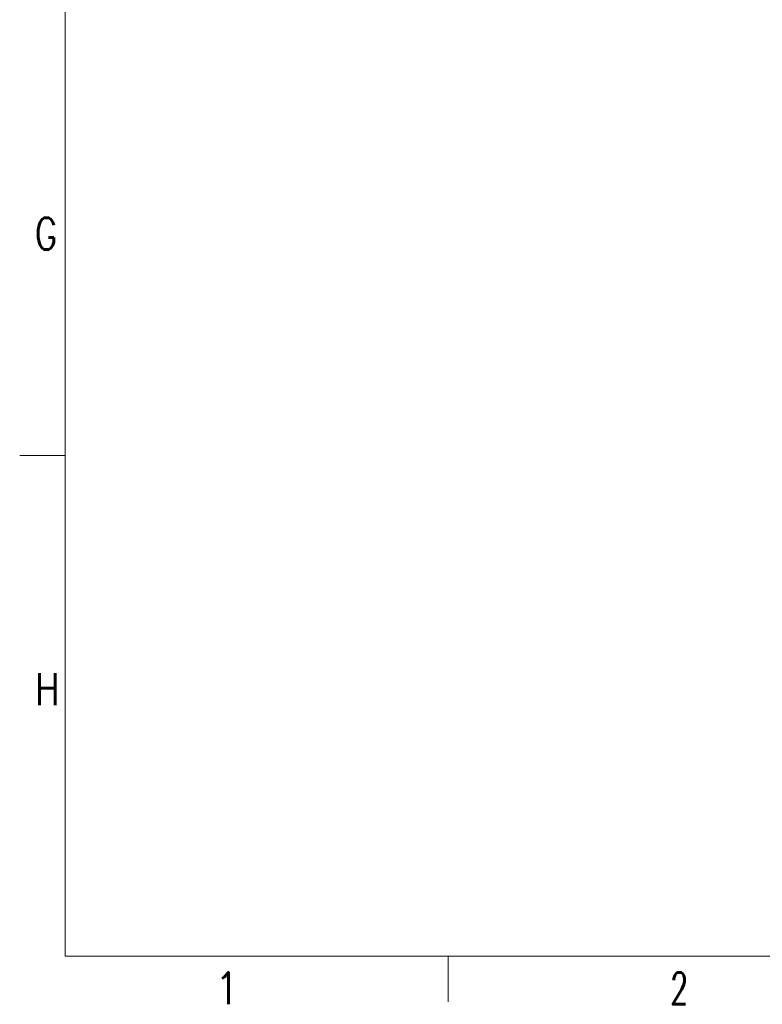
# Model space of a CAD drawing. Header units: inches. Extents: x 0 to 23760, y -13 to 16800.
# Tile 1 of 214: x 0 to 3259, y -11 to 4313. Entities that reach past the tile are written whole.
import ezdxf

# ---------------------------------------------------------------- set-up
doc = ezdxf.new("R2010")
doc.units = ezdxf.units.IN
doc.layers.add('210', color=7, linetype='Continuous', true_color=0xffffff)
doc.styles.add('latin_extended', font='simplex.shx')

msp = doc.modelspace()

# ---------------------------------------------------------------- linework, layer by layer
at = {"layer": '210', "color": 7, "linetype": 'Continuous', "lineweight": 18}
for p, q in [((200, 200), (200, 16600)), ((200, 2400), (0, 2400)), ((200, 200), (23560, 200)), ((1880, 0), (1880, 200))]:
    msp.add_line(p, q, dxfattribs=at)

# ---------------------------------------------------------------- texts
at = {"layer": '210', "color": 211, "linetype": 'Continuous', "lineweight": 18, "char_height": 140, "attachment_point": 7, "line_spacing_factor": 0.963855, "style": 'latin_extended'}
for s, insert in [('\\W0.7656;G', (67.11, 3303.644)), ('\\W0.8203;H', (67.11, 1303.644)), ('\\W0.6563;2', (2855.328, -10.697)), ('\\W0.9188;1', (855.328, -10.697))]:
    msp.add_mtext(s, dxfattribs=dict(at, insert=insert))

doc.saveas('drawing.dxf')
